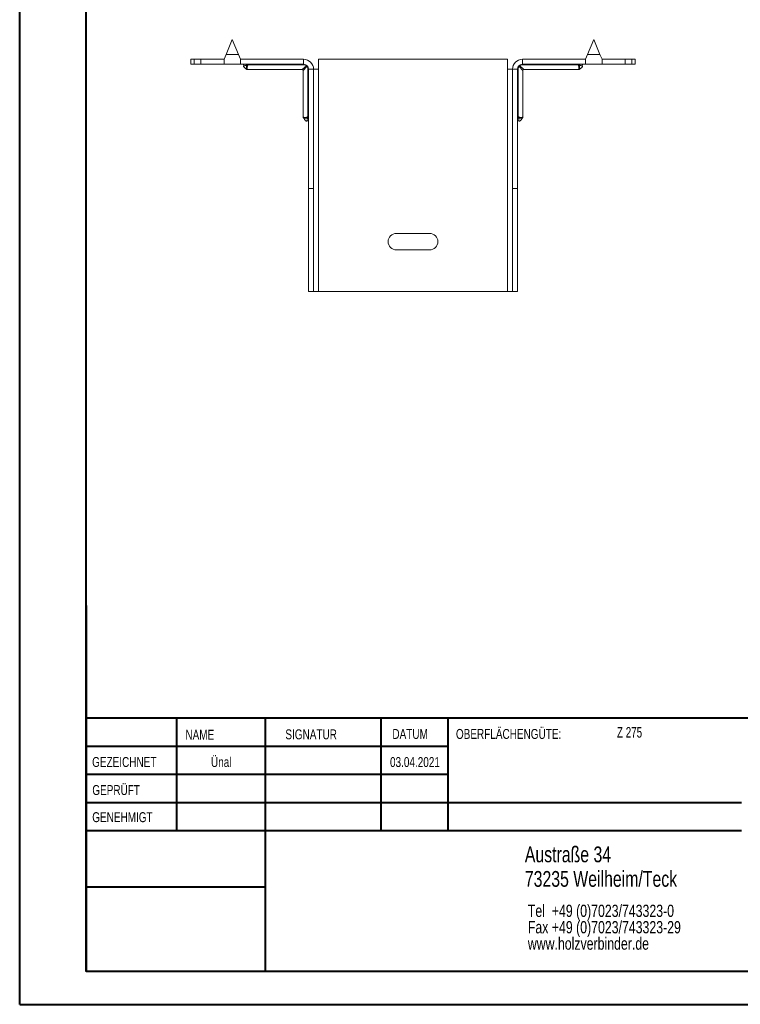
# Model space of a CAD drawing. Header units: millimetres. Extents: x 0 to 210, y 0 to 297.
# Tile 1 of 8: x 0 to 109, y 0 to 149. Entities that reach past the tile are written whole.
import ezdxf

# ---------------------------------------------------------------- set-up
doc = ezdxf.new("R2010")
doc.units = ezdxf.units.MM
doc.styles.add('SLDTEXTSTYLE0', font='TXT', dxfattribs={"width": 0.75})
doc.styles.add('SLDTEXTSTYLE2', font='TXT', dxfattribs={"width": 0.7})

# ---------------------------------------------------------------- blocks, each defined once
blk = doc.blocks.new('SW_NOTE_0')
at = {"color": 0, "linetype": 'Continuous', "lineweight": 0, "char_height": 1.8521, "attachment_point": 1, "style": 'SLDTEXTSTYLE0'}
for s, insert in [('Tel  +49 (0)7023/743323-0', (0, 2.39)), ('Fax +49 (0)7023/743323-29', (0, -0.08)), ('www.holzverbinder.de', (0, -2.55))]:
    blk.add_mtext(s, dxfattribs=dict(at, insert=insert))

msp = doc.modelspace()

# ---------------------------------------------------------------- linework, layer by layer
at = {"color": 7, "linetype": 'Continuous', "lineweight": 40}
for p, q in [((0.08, 0.21), (0.08, 297.21)), ((10.08, 5.21), (10.08, 292.21)), ((10.11, 60.37), (10.11, 5.12)), ((205.08, 43.37), (10.11, 43.37)), ((23.71, 43.37), (23.71, 26.37)), ((37.1, 43.37), (37.1, 5.12)), ((54.51, 43.37), (54.51, 26.37)), ((64.71, 26.37), (64.71, 43.37)), ((64.71, 39.1), (10.11, 39.1)), ((64.71, 34.87), (10.11, 34.87)), ((108.91, 30.62), (10.11, 30.62)), ((108.91, 26.37), (10.11, 26.37)), ((37.1, 17.87), (10.11, 17.87)), ((10.11, 13.71), (10.08, 13.71)), ((10.11, 9.46), (10.08, 9.46)), ((10.08, 5.21), (205.08, 5.21)), ((0.08, 0.21), (210.08, 0.21))]:
    msp.add_line(p, q, dxfattribs=at)
at = {"color": 7, "linetype": 'Continuous', "lineweight": 15}
for p, q in [((32.14, 145.74), (31.2, 143.49)), ((33.08, 143.49), (32.14, 145.74)), ((86.64, 145.74), (85.7, 143.49)), ((87.58, 143.49), (86.64, 145.74)), ((25.89, 142.74), (25.89, 141.99)), ((25.89, 142.74), (26.39, 142.74)), ((26.39, 142.74), (26.39, 141.99)), ((26.39, 142.74), (27.39, 142.74)), ((27.39, 141.99), (27.39, 142.74)), ((30.89, 142.74), (27.39, 142.74)), ((31.2, 143.49), (30.89, 142.74)), ((30.89, 142.74), (30.89, 141.99)), ((31.2, 143.49), (33.08, 143.49)), ((33.39, 142.74), (33.08, 143.49)), ((42.89, 142.74), (33.39, 142.74)), ((33.39, 141.99), (33.39, 142.74)), ((42.89, 141.99), (42.89, 142.74)), ((73.64, 142.74), (45.14, 142.74)), ((45.14, 141.24), (45.14, 142.74)), ((73.64, 142.74), (73.64, 141.24)), ((75.89, 141.99), (75.89, 142.74)), ((75.89, 142.74), (85.39, 142.74)), ((85.7, 143.49), (85.39, 142.74)), ((85.39, 142.74), (85.39, 141.99)), ((85.7, 143.49), (87.58, 143.49)), ((87.89, 142.74), (87.58, 143.49)), ((87.89, 141.99), (87.89, 142.74)), ((87.89, 142.74), (91.39, 142.74)), ((91.39, 141.99), (91.39, 142.74)), ((91.39, 142.74), (92.39, 142.74)), ((92.39, 141.99), (92.39, 142.74)), ((92.39, 142.74), (92.89, 142.74)), ((92.89, 141.99), (92.89, 142.74)), ((26.39, 141.99), (25.89, 141.99)), ((27.39, 141.99), (26.39, 141.99)), ((30.89, 141.99), (27.39, 141.99)), ((30.89, 141.99), (33.39, 141.99)), ((42.89, 141.99), (33.39, 141.99)), ((34.41, 141.19), (42.69, 141.19)), ((34.5, 141.99), (34.5, 141.9)), ((42.89, 141.9), (34.5, 141.9)), ((42.69, 141.19), (43.31, 141.74)), ((43.39, 141.67), (42.84, 141.04)), ((42.89, 141.99), (42.89, 141.9)), ((43.64, 141.24), (43.54, 141.24)), ((43.54, 134.08), (43.54, 141.24)), ((43.64, 141.24), (44.39, 141.24)), ((43.64, 123.24), (43.64, 141.24)), ((44.39, 123.24), (44.39, 141.24)), ((44.39, 141.24), (45.14, 141.24)), ((45.14, 107.74), (45.14, 141.24)), ((73.64, 141.24), (73.64, 107.74)), ((73.64, 141.24), (74.39, 141.24)), ((75.14, 141.24), (74.39, 141.24)), ((74.39, 123.24), (74.39, 141.24)), ((75.14, 123.24), (75.14, 141.24)), ((75.14, 141.24), (75.24, 141.24)), ((75.24, 141.24), (75.24, 134.08)), ((75.94, 141.04), (75.39, 141.67)), ((75.47, 141.74), (76.09, 141.19)), ((75.89, 141.99), (85.39, 141.99)), ((75.89, 141.99), (75.89, 141.9)), ((84.28, 141.9), (75.89, 141.9)), ((76.09, 141.19), (84.38, 141.19)), ((84.28, 141.99), (84.28, 141.9)), ((85.39, 141.99), (87.89, 141.99)), ((87.89, 141.99), (91.39, 141.99)), ((92.39, 141.99), (91.39, 141.99)), ((92.89, 141.99), (92.39, 141.99)), ((42.84, 141.04), (42.84, 133.99)), ((75.94, 133.99), (75.94, 141.04)), ((43.64, 134.08), (43.54, 134.08)), ((75.14, 134.08), (75.24, 134.08)), ((44.39, 123.24), (43.64, 123.24)), ((43.64, 107.74), (43.64, 123.24)), ((44.39, 107.74), (44.39, 123.24)), ((74.39, 123.24), (75.14, 123.24)), ((74.39, 107.74), (74.39, 123.24)), ((75.14, 107.74), (75.14, 123.24)), ((61.89, 116.49), (56.89, 116.49)), ((56.89, 113.99), (61.89, 113.99)), ((44.39, 107.74), (43.64, 107.74)), ((44.39, 107.74), (45.14, 107.74)), ((45.14, 107.74), (73.64, 107.74)), ((73.64, 107.74), (74.39, 107.74)), ((74.39, 107.74), (75.14, 107.74))]:
    msp.add_line(p, q, dxfattribs=at)
at = {"color": 7, "linetype": 'Continuous', "lineweight": 0}
for p, q in [((64.71, 39.12), (10.11, 39.12)), ((23.71, 5.21), (23.71, 5.12)), ((54.51, 5.21), (54.51, 5.12))]:
    msp.add_line(p, q, dxfattribs=at)
at = {"color": 7, "linetype": 'Continuous', "lineweight": 15, "flags": 128}
for points in [[(43.42, 141.77), (43.41, 141.78), (43.4, 141.78), (43.39, 141.78), (43.38, 141.78), (43.36, 141.77), (43.35, 141.76), (43.33, 141.75), (43.31, 141.74)], [(43.42, 141.77), (43.43, 141.77), (43.43, 141.76), (43.43, 141.74), (43.42, 141.73), (43.42, 141.72), (43.41, 141.7), (43.4, 141.68), (43.39, 141.67)], [(75.36, 141.77), (75.36, 141.77), (75.35, 141.76), (75.35, 141.74), (75.36, 141.73), (75.36, 141.72), (75.37, 141.7), (75.38, 141.68), (75.39, 141.67)], [(75.36, 141.77), (75.37, 141.78), (75.38, 141.78), (75.39, 141.78), (75.4, 141.78), (75.42, 141.77), (75.43, 141.76), (75.45, 141.75), (75.47, 141.74)]]:
    msp.add_lwpolyline(points, dxfattribs=at)
at = {"color": 7, "linetype": 'Continuous', "lineweight": 15}
for centre, radius, start, end in [((42.89, 141.24), 1.5, 0, 90), ((75.89, 141.24), 1.5, 90, 180), ((33.75, 141.84), 0.15, 324.0281, 89.9834), ((34.15, 141.85), 0.143, 355.6318, 86.346), ((42.69, 141.04), 0.15, 4.3413, 85.3308), ((42.89, 141.24), 0.75, 0, 90), ((43.08, 141.44), 0.384, 37.042, 52.958), ((75.89, 141.24), 0.75, 90, 180), ((75.7, 141.44), 0.384, 127.042, 142.958), ((76.09, 141.04), 0.15, 94.3413, 175.3308), ((84.63, 141.85), 0.143, 93.654, 184.3682), ((85.03, 141.84), 0.15, 90.0166, 215.868), ((43.5, 133.73), 0.143, 3.654, 94.3682), ((75.28, 133.73), 0.143, 85.6318, 176.346), ((43.49, 133.33), 0.15, 0.0166, 125.868), ((75.29, 133.33), 0.15, 54.0281, 179.9834), ((56.89, 115.24), 1.25, 90, 270), ((61.89, 115.24), 1.25, 270, 90)]:
    msp.add_arc(centre, radius, start, end, dxfattribs=at)
for points, knots in [([(33.87, 141.75), (33.87, 141.75), (33.85, 141.73), (33.84, 141.7), (33.84, 141.67), (33.85, 141.63), (33.88, 141.57), (33.96, 141.49), (34.12, 141.38), (34.23, 141.29), (34.3, 141.23)], [0, 0, 0, 0, 0.035638, 0.081888, 0.127478, 0.176815, 0.234112, 0.402212, 0.622869, 1, 1, 1, 1]), ([(34.29, 141.84), (34.22, 141.82), (34.09, 141.78), (33.89, 141.76), (33.88, 141.75), (33.87, 141.75)], [0, 0, 0, 0, 0.389366, 0.808807, 1, 1, 1, 1]), ([(34.29, 141.84), (34.31, 141.85), (34.34, 141.85), (34.42, 141.87), (34.46, 141.88), (34.5, 141.9)], [0, 0, 0, 0, 0.5, 0.5, 1, 1, 1, 1]), ([(34.3, 141.24), (34.3, 141.25), (34.3, 141.27), (34.3, 141.42), (34.3, 141.59), (34.29, 141.72), (34.29, 141.81), (34.29, 141.84)], [0, 0, 0, 0, 0.297614, 0.603578, 0.782887, 0.922393, 1, 1, 1, 1]), ([(34.3, 141.24), (34.3, 141.23), (34.32, 141.22), (34.36, 141.2), (34.39, 141.19), (34.41, 141.19)], [0, 0, 0, 0, 0.103041, 0.60377, 1, 1, 1, 1]), ([(34.5, 141.9), (34.47, 141.86), (34.43, 141.8), (34.4, 141.63), (34.4, 141.51), (34.4, 141.36), (34.4, 141.23), (34.4, 141.2), (34.41, 141.19)], [0, 0, 0, 0, 0.096984, 0.176465, 0.437349, 0.452521, 0.728072, 1, 1, 1, 1]), ([(43.31, 141.74), (43.26, 141.79), (43.19, 141.83), (43.05, 141.88), (42.97, 141.9), (42.89, 141.9)], [0, 0, 0, 0, 0.5, 0.5, 1, 1, 1, 1]), ([(43.54, 141.24), (43.54, 141.32), (43.53, 141.4), (43.48, 141.54), (43.44, 141.61), (43.39, 141.67)], [0, 0, 0, 0, 0.5, 0.5, 1, 1, 1, 1]), ([(75.39, 141.67), (75.34, 141.61), (75.3, 141.54), (75.25, 141.4), (75.24, 141.32), (75.24, 141.24)], [0, 0, 0, 0, 0.5, 0.5, 1, 1, 1, 1]), ([(75.89, 141.9), (75.81, 141.9), (75.73, 141.88), (75.59, 141.83), (75.52, 141.79), (75.47, 141.74)], [0, 0, 0, 0, 0.5, 0.5, 1, 1, 1, 1]), ([(84.28, 141.9), (84.33, 141.88), (84.37, 141.87), (84.44, 141.85), (84.47, 141.85), (84.49, 141.84)], [0, 0, 0, 0, 0.5, 0.5, 1, 1, 1, 1]), ([(84.38, 141.19), (84.38, 141.2), (84.38, 141.23), (84.39, 141.41), (84.39, 141.63), (84.35, 141.8), (84.31, 141.86), (84.28, 141.9)], [0, 0, 0, 0, 0.271986, 0.5475966, 0.8234972, 0.9029951, 1, 1, 1, 1]), ([(84.38, 141.19), (84.38, 141.19), (84.41, 141.19), (84.44, 141.21), (84.47, 141.22), (84.48, 141.23), (84.48, 141.24)], [0, 0, 0, 0, 0.194905, 0.605372, 0.941129, 1, 1, 1, 1]), ([(84.49, 141.84), (84.49, 141.81), (84.49, 141.76), (84.49, 141.67), (84.48, 141.57), (84.48, 141.41), (84.48, 141.27), (84.48, 141.25), (84.48, 141.24)], [0, 0, 0, 0, 0.077566, 0.125354, 0.243409, 0.396674, 0.702475, 1, 1, 1, 1]), ([(84.48, 141.23), (84.55, 141.29), (84.68, 141.4), (84.85, 141.51), (84.93, 141.61), (84.94, 141.67), (84.94, 141.7), (84.93, 141.73), (84.91, 141.75), (84.91, 141.75)], [0, 0, 0, 0, 0.361958, 0.699924, 0.822694, 0.873687, 0.922608, 0.97503, 1, 1, 1, 1]), ([(84.91, 141.75), (84.9, 141.75), (84.89, 141.76), (84.69, 141.78), (84.56, 141.82), (84.49, 141.84)], [0, 0, 0, 0, 0.191184, 0.610629, 1, 1, 1, 1]), ([(42.84, 133.99), (42.84, 133.98), (42.84, 133.95), (42.86, 133.91), (42.88, 133.89), (42.89, 133.88)], [0, 0, 0, 0, 0.3478086, 0.7161499, 1, 1, 1, 1]), ([(42.85, 133.99), (42.85, 133.99), (42.86, 133.99), (43.03, 133.98), (43.22, 133.98), (43.37, 134), (43.45, 134.02), (43.51, 134.06), (43.54, 134.08)], [0, 0, 0, 0, 0.23003, 0.505332, 0.781311, 0.83054, 0.9055, 1, 1, 1, 1]), ([(42.87, 133.9), (42.93, 133.83), (43.04, 133.69), (43.16, 133.52), (43.26, 133.44), (43.31, 133.42), (43.35, 133.43), (43.38, 133.44), (43.4, 133.45), (43.4, 133.46)], [0, 0, 0, 0, 0.360079, 0.69877, 0.822071, 0.873145, 0.921977, 0.974193, 1, 1, 1, 1]), ([(43.49, 133.88), (43.46, 133.88), (43.41, 133.88), (43.3, 133.88), (43.18, 133.88), (43.03, 133.89), (42.9, 133.89), (42.89, 133.89), (42.89, 133.89)], [0, 0, 0, 0, 0.068647, 0.129482, 0.308924, 0.443699, 0.748501, 1, 1, 1, 1]), ([(43.4, 133.46), (43.4, 133.46), (43.4, 133.48), (43.43, 133.67), (43.47, 133.81), (43.49, 133.88)], [0, 0, 0, 0, 0.191185, 0.610639, 1, 1, 1, 1]), ([(43.54, 134.08), (43.53, 134.04), (43.52, 134), (43.5, 133.93), (43.49, 133.89), (43.49, 133.88)], [0, 0, 0, 0, 0.5, 0.5, 1, 1, 1, 1]), ([(75.29, 133.88), (75.29, 133.89), (75.28, 133.93), (75.26, 134), (75.25, 134.04), (75.24, 134.08)], [0, 0, 0, 0, 0.5, 0.5, 1, 1, 1, 1]), ([(75.24, 134.08), (75.27, 134.06), (75.33, 134.02), (75.41, 134), (75.56, 133.98), (75.75, 133.98), (75.92, 133.99), (75.93, 133.99), (75.93, 133.99)], [0, 0, 0, 0, 0.0945, 0.16946, 0.218689, 0.494668, 0.76997, 1, 1, 1, 1]), ([(75.89, 133.89), (75.89, 133.89), (75.88, 133.89), (75.74, 133.89), (75.58, 133.88), (75.46, 133.88), (75.37, 133.88), (75.32, 133.88), (75.29, 133.88)], [0, 0, 0, 0, 0.251465, 0.556256, 0.7518, 0.870523, 0.931355, 1, 1, 1, 1]), ([(75.29, 133.88), (75.31, 133.81), (75.35, 133.67), (75.38, 133.48), (75.38, 133.46), (75.38, 133.46)], [0, 0, 0, 0, 0.389356, 0.808805, 1, 1, 1, 1]), ([(75.38, 133.46), (75.39, 133.45), (75.4, 133.44), (75.43, 133.43), (75.47, 133.42), (75.51, 133.44), (75.56, 133.47), (75.64, 133.55), (75.75, 133.71), (75.85, 133.82), (75.91, 133.9)], [0, 0, 0, 0, 0.036428, 0.082505, 0.128021, 0.177439, 0.23496, 0.403777, 0.624753, 1, 1, 1, 1]), ([(75.89, 133.88), (75.9, 133.89), (75.92, 133.92), (75.94, 133.95), (75.94, 133.98), (75.94, 133.99)], [0, 0, 0, 0, 0.31702, 0.742391, 1, 1, 1, 1])]:
    msp.add_open_spline(points, degree=3, knots=knots, dxfattribs=at)

# ---------------------------------------------------------------- block references
at = {"color": 7, "linetype": 'Continuous', "lineweight": 0}
msp.add_blockref('SW_NOTE_0', (76.7, 12.85), dxfattribs=at)

# ---------------------------------------------------------------- texts
for s, insert, char_height, attachment_point, style in [('NAME', (25.07, 41.62), 1.5, 1, 'SLDTEXTSTYLE0'), ('SIGNATUR', (40.14, 41.68), 1.5, 1, 'SLDTEXTSTYLE0'), ('DATUM', (56.28, 41.74), 1.5, 1, 'SLDTEXTSTYLE0'), ('OBERFLÄCHENGÜTE:', (65.86, 41.74), 1.5, 1, 'SLDTEXTSTYLE0'), ('Z 275', (90.14, 42.03), 1.587, 1, 'SLDTEXTSTYLE2'), ('GEZEICHNET', (11, 37.51), 1.5, 1, 'SLDTEXTSTYLE0'), ('Ünal', (30.47, 37.5), 1.499, 2, 'SLDTEXTSTYLE0'), ('03.04.2021', (59.68, 37.5), 1.499, 2, 'SLDTEXTSTYLE0'), ('GEPRÜFT', (11.03, 33.28), 1.5, 1, 'SLDTEXTSTYLE0'), ('GENEHMIGT', (11.02, 29.19), 1.5, 1, 'SLDTEXTSTYLE0'), ('Austraße 34', (76.25, 24.02), 2.3813, 1, 'SLDTEXTSTYLE0'), ('73235 Weilheim/Teck', (76.25, 20.32), 2.3813, 1, 'SLDTEXTSTYLE0')]:
    msp.add_mtext(s, dxfattribs=dict(at, insert=insert, char_height=char_height, attachment_point=attachment_point, style=style))

doc.saveas('drawing.dxf')
